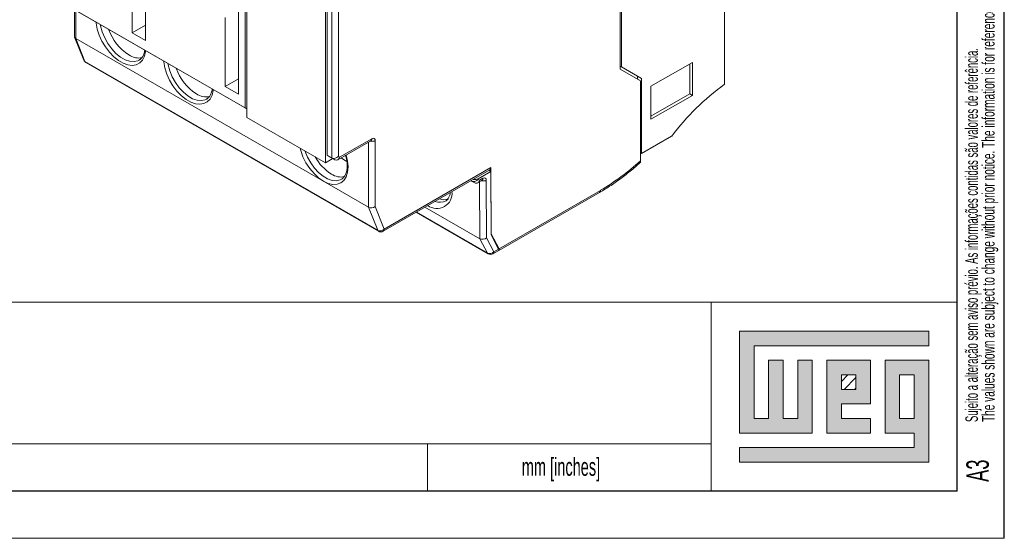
# Model space of a CAD drawing. Header units: millimetres. Extents: x 0 to 420, y 0 to 297.
# Tile 9 of 13: x 316 to 420, y 0 to 55. Entities that reach past the tile are written whole.
import ezdxf

# ---------------------------------------------------------------- set-up
doc = ezdxf.new("R2010")
doc.units = ezdxf.units.MM
doc.layers.add('FORMATO', color=7, linetype='Continuous')
doc.layers.add('LEGENDA', color=7, linetype='Continuous')
doc.styles.add('SLDTEXTSTYLE1', font='TXT', dxfattribs={"width": 0.605})
doc.styles.add('SLDTEXTSTYLE2', font='TXT', dxfattribs={"width": 0.569583})

# ---------------------------------------------------------------- blocks, each defined once
blk = doc.blocks.new('SW_NOTE_0')
at = {"color": 0, "linetype": 'Continuous', "lineweight": 0, "attachment_point": 1, "rotation": 90}
for s, insert, char_height, style in [('Sujeito a alteração sem aviso prévio. As informações contidas são valores de referência.                                                           Los valores demostrados pueden ser cambiados sin aviso previo. La información és de referencia solamente.', (-1.71, 0), 1.32292, 'SLDTEXTSTYLE2'), ('The values shown are subject to change without prior notice. The information is for reference only.', (0.06, 0), 1.3229, 'SLDTEXTSTYLE1')]:
    blk.add_mtext(s, dxfattribs=dict(at, insert=insert, char_height=char_height, style=style))

msp = doc.modelspace()

# ---------------------------------------------------------------- hatches: boundary and pattern name
at = {"linetype": 'Continuous'}
msp.add_hatch(color=7, dxfattribs=at).paths.add_polyline_path([(391.99, 21.93), (391.99, 11.15), (399.69, 11.15), (399.69, 18.85), (398.15, 18.85), (398.15, 12.69), (396.61, 12.69), (396.61, 18.85), (395.07, 18.85), (395.07, 12.69), (393.53, 12.69), (393.53, 20.39), (412.01, 20.39), (412.01, 21.93)], flags=0)
h = msp.add_hatch(color=7, dxfattribs=at)
h.paths.add_polyline_path([(391.99, 8.07), (412.01, 8.07), (412.01, 18.85), (407.39, 18.85), (407.39, 11.15), (410.47, 11.15), (410.47, 9.61), (391.99, 9.61)], flags=0)
h.paths.add_polyline_path([(408.93, 17.31), (410.47, 17.31), (410.47, 12.69), (408.93, 12.69)], flags=0)
h = msp.add_hatch(color=7, dxfattribs=at)
h.paths.add_polyline_path([(405.85, 12.69), (402.77, 12.69), (402.77, 14.23), (405.85, 14.23), (405.85, 18.85), (401.23, 18.85), (401.23, 11.15), (405.85, 11.15)], flags=0)
h.paths.add_polyline_path([(404.31, 15.77), (402.77, 15.77), (402.77, 17.31), (404.31, 17.31)], flags=0)
h = msp.add_hatch(dxfattribs=at)
h.set_pattern_fill('ANSI31', color=8, scale=0.25, style=0)
h.paths.add_polyline_path([(404.31, 15.77), (402.77, 15.77), (402.77, 17.31), (404.31, 17.31)], flags=0)

# ---------------------------------------------------------------- linework, layer by layer
at = {"color": 7, "linetype": 'Continuous', "lineweight": 15}
for p, q in [((327.75, 76.79), (327.75, 53.52)), ((338.99, 47.03), (338.99, 70.3)), ((339.7, 69.89), (339.7, 45.56)), ((339.86, 67.27), (339.86, 44.57)), ((379.37, 67.25), (379.37, 49.68)), ((379.51, 49.91), (379.51, 67.69)), ((348.37, 40.56), (348.37, 64.89)), ((348.86, 40.27), (348.86, 64.61)), ((349.57, 64.44), (349.57, 40.44)), ((348.2, 62.45), (348.2, 39.75)), ((390.4, 48.08), (390.4, 60.58)), ((329.17, 52.7), (329.17, 60.01)), ((321.63, 59.1), (321.63, 53.15)), ((321.73, 55.93), (339.7, 45.56)), ((339.86, 45.47), (321.92, 55.82)), ((329.17, 54.34), (327.75, 53.52)), ((337.58, 55.15), (337.58, 47.85)), ((327.75, 53.52), (329.17, 52.7)), ((321.65, 53.07), (322.62, 50.64)), ((321.78, 52.93), (352.75, 35.05)), ((321.78, 52.93), (322.75, 50.49)), ((322.75, 50.49), (353.72, 32.61)), ((322.83, 50.39), (353.8, 32.51)), ((328.5, 50.64), (328.53, 50.66)), ((382.62, 47.86), (387.01, 50.39)), ((386.74, 50.24), (386.74, 47.06)), ((387.01, 50.39), (387.01, 46.9)), ((379.37, 49.99), (381.21, 48.93)), ((379.37, 49.99), (379.51, 49.91)), ((379.37, 49.68), (381.53, 48.44)), ((381.63, 48.68), (379.51, 49.91)), ((338.99, 48.66), (337.58, 47.85)), ((381.21, 48.62), (381.21, 48.93)), ((381.21, 48.93), (381.63, 48.68)), ((381.53, 48.44), (381.53, 39.96)), ((381.63, 40.74), (381.63, 48.68)), ((337.58, 47.85), (338.99, 47.03)), ((382.62, 44.37), (382.62, 47.86)), ((382.62, 44.69), (386.74, 47.06)), ((387.01, 46.9), (382.62, 44.37)), ((386.74, 47.06), (387.01, 46.9)), ((335.64, 46.51), (335.67, 46.54)), ((339.7, 45.56), (339.86, 45.47)), ((348.2, 39.75), (339.86, 44.57)), ((349.49, 40.08), (353, 42.08)), ((349.69, 40.37), (353.1, 42.31)), ((353.45, 42.11), (353.45, 35.12)), ((381.63, 40.74), (384.81, 42.57)), ((381.53, 40.8), (381.63, 40.74)), ((348.91, 40.16), (348.2, 39.75)), ((348.37, 40.56), (348.86, 40.27)), ((348.7, 40.36), (348.37, 40.56)), ((349.19, 40.08), (348.7, 40.36)), ((349.19, 40.08), (348.86, 40.27)), ((348.91, 40.16), (348.91, 40.24)), ((349.57, 40.44), (349.69, 40.37)), ((354.3, 32.51), (365.59, 39.03)), ((354.41, 32.74), (365.69, 39.25)), ((364.35, 38.07), (365.69, 38.85)), ((365.49, 38.97), (365.69, 38.85)), ((365.69, 39.25), (365.73, 32.12)), ((365.69, 38.85), (365.72, 32.22)), ((363.58, 37.86), (363.65, 37.82)), ((364, 37.62), (363.65, 37.82)), ((364.29, 37.62), (364.75, 37.89)), ((364.35, 38.07), (364.35, 38)), ((364.35, 38), (364.5, 37.91)), ((364.5, 37.91), (364.85, 38.12)), ((365.2, 37.91), (365.23, 31.8)), ((366.51, 30.62), (377.28, 36.84)), ((366.52, 30.46), (377.18, 36.61)), ((353.72, 32.61), (352.75, 35.05)), ((353.45, 35.12), (354.41, 32.74)), ((357.78, 34.52), (365.41, 30.11)), ((358.72, 35.06), (364.52, 31.71)), ((365.34, 30.19), (364.52, 31.71)), ((365.23, 31.8), (366.01, 30.34)), ((365.72, 32.22), (366.56, 30.66)), ((366.51, 30.62), (365.73, 32.12)), ((365.91, 30.12), (366.52, 30.47)), ((366.01, 30.34), (366.56, 30.66))]:
    msp.add_line(p, q, dxfattribs=at)
at = {"color": 8, "linetype": 'Continuous', "lineweight": 15}
for p, q in [((321.78, 55.91), (321.78, 52.93)), ((352.75, 35.05), (352.75, 41.94)), ((363.65, 37.82), (363.64, 37.9)), ((364.52, 31.71), (364.5, 37.74)), ((357.81, 34.53), (365.34, 30.19))]:
    msp.add_line(p, q, dxfattribs=at)
at = {"color": 7, "linetype": 'Continuous', "lineweight": 0}
for p, q in [((412.01, 21.93), (391.99, 21.93)), ((391.99, 21.93), (391.99, 11.15)), ((412.01, 20.39), (412.01, 21.93)), ((393.53, 20.39), (412.01, 20.39)), ((393.53, 12.69), (393.53, 20.39)), ((396.61, 18.85), (395.07, 18.85)), ((395.07, 18.85), (395.07, 12.69)), ((396.61, 12.69), (396.61, 18.85)), ((399.69, 18.85), (398.15, 18.85)), ((398.15, 18.85), (398.15, 12.69)), ((399.69, 11.15), (399.69, 18.85)), ((405.85, 18.85), (401.23, 18.85)), ((401.23, 18.85), (401.23, 11.15)), ((405.85, 14.23), (405.85, 18.85)), ((412.01, 18.85), (407.39, 18.85)), ((407.39, 18.85), (407.39, 11.15)), ((412.01, 8.07), (412.01, 18.85)), ((402.77, 17.31), (404.31, 17.31)), ((402.77, 15.77), (402.77, 17.31)), ((404.31, 17.31), (404.31, 15.77)), ((408.93, 12.69), (408.93, 17.31)), ((408.93, 17.31), (410.47, 17.31)), ((410.47, 17.31), (410.47, 12.69)), ((404.31, 15.77), (402.77, 15.77)), ((402.77, 14.23), (405.85, 14.23)), ((402.77, 12.69), (402.77, 14.23)), ((395.07, 12.69), (393.53, 12.69)), ((398.15, 12.69), (396.61, 12.69)), ((405.85, 12.69), (402.77, 12.69)), ((405.85, 11.15), (405.85, 12.69)), ((410.47, 12.69), (408.93, 12.69)), ((391.99, 11.15), (399.69, 11.15)), ((401.23, 11.15), (405.85, 11.15)), ((407.39, 11.15), (410.47, 11.15)), ((410.47, 11.15), (410.47, 9.61)), ((359, 10.01), (359, 5)), ((391.99, 9.61), (391.99, 8.07)), ((410.47, 9.61), (391.99, 9.61)), ((391.99, 8.07), (412.01, 8.07))]:
    msp.add_line(p, q, dxfattribs=at)
at = {"color": 8, "linetype": 'Continuous', "lineweight": 15, "flags": 128}
for points in [[(329.17, 51.64), (329.16, 51.54), (329.04, 51.04), (328.84, 50.63), (328.54, 50.33), (328.18, 50.14), (327.76, 50.07), (327.29, 50.12), (326.8, 50.3), (326.3, 50.59), (325.81, 50.98), (325.34, 51.47), (324.92, 52.02), (324.55, 52.63), (324.26, 53.27), (324.05, 53.92), (323.94, 54.55), (323.92, 54.67)], [(324.38, 54.4), (324.41, 54.25), (324.58, 53.62), (324.84, 52.99), (325.18, 52.38), (325.58, 51.83), (326.03, 51.34), (326.51, 50.95), (327, 50.67), (327.48, 50.5), (327.94, 50.47), (328.34, 50.56), (328.5, 50.64)], [(336.32, 47.51), (336.3, 47.41), (336.19, 46.92), (335.98, 46.51), (335.69, 46.21), (335.32, 46.02), (334.9, 45.95), (334.43, 46), (333.94, 46.17), (333.44, 46.46), (332.95, 46.86), (332.48, 47.34), (332.06, 47.9), (331.7, 48.51), (331.4, 49.15), (331.2, 49.8), (331.08, 50.43), (331.07, 50.54)], [(331.52, 50.28), (331.55, 50.13), (331.72, 49.5), (331.98, 48.87), (332.32, 48.26), (332.72, 47.7), (333.17, 47.22), (333.65, 46.83), (334.14, 46.54), (334.63, 46.38), (335.08, 46.34), (335.48, 46.43), (335.64, 46.51)], [(350.38, 40.59), (350.38, 40.59), (350.53, 39.94), (350.58, 39.32), (350.53, 38.76), (350.38, 38.28), (350.14, 37.9), (349.82, 37.63), (349.42, 37.49), (348.97, 37.47), (348.48, 37.58), (347.97, 37.82), (347.47, 38.17), (346.98, 38.62), (346.53, 39.16), (346.13, 39.76), (345.81, 40.4), (345.57, 41.06), (345.5, 41.31)], [(346.02, 41.01), (346.04, 40.97), (346.29, 40.34), (346.63, 39.75), (347.02, 39.2), (347.47, 38.72), (347.94, 38.34), (348.42, 38.06), (348.9, 37.9), (349.34, 37.86), (349.74, 37.95), (349.92, 38.04)]]:
    msp.add_lwpolyline(points, dxfattribs=at)
at = {"color": 7, "linetype": 'Continuous', "lineweight": 15, "flags": 128}
msp.add_lwpolyline([(350.45, 39.9), (350.09, 40.11), (349.86, 40.29)], dxfattribs=at)
at = {"color": 7, "linetype": 'Continuous', "lineweight": 15}
for centre, radius, start, end in [((330.25, 55.62), 5.28, 199.035, 237.284), ((328.44, 52.69), 1.84, 235.3803, 282.1955), ((323.08, 50.82), 0.5, 201.785, 240.0027), ((337.39, 51.49), 5.28, 199.0349, 237.2841), ((405.97, 26.69), 26.45, 126.0469, 143.1039), ((335.58, 48.57), 1.84, 235.3803, 282.1955), ((353.24, 42.14), 0.218, 350.7143, 128.7555), ((351.41, 42.7), 4.88, 208.4433, 237.9839), ((364.43, 58.78), 25.42, 300.3658, 312.2527), ((349.86, 40.07), 1.82, 235.4802, 281.2208), ((363.99, 38.75), 0.771, 256.8832, 297.5895), ((364.99, 37.95), 0.218, 351.3076, 129.7205), ((360.78, 37.29), 1.44, 249.053, 286.7521), ((353.97, 33.15), 0.599, 245.1798, 316.3821), ((354.05, 32.94), 0.5, 240.0027, 299.9973), ((365.57, 30.71), 0.57, 245.6523, 320.2638), ((365.66, 30.55), 0.5, 240.0027, 300.2565)]:
    msp.add_arc(centre, radius, start, end, dxfattribs=at)
at = {"color": 8, "linetype": 'Continuous', "lineweight": 15}
for centre, radius, start, end in [((322.9, 50.75), 0.301, 202.471, 241.18), ((322.93, 50.55), 0.192, 200.0329, 238.8367), ((353.1, 42.8), 0.773, 256.9296, 297.299), ((352.86, 42.29), 0.242, 303.766, 6.9439), ((364.85, 38.6), 0.77, 257.1511, 297.5895), ((364.6, 38.09), 0.25, 305.9802, 5.9357), ((359.98, 36.51), 1.6, 232.815, 7.1796), ((377.06, 36.81), 0.229, 302.4521, 8.8597), ((360.28, 36.93), 1.36, 248.1512, 299.0239), ((353.9, 32.67), 0.192, 200.0329, 238.8367), ((354.17, 32.71), 0.241, 304.2401, 7.0717), ((365.76, 30.32), 0.25, 305.9801, 5.9355), ((365.5, 30.27), 0.182, 207.0387, 239.4852)]:
    msp.add_arc(centre, radius, start, end, dxfattribs=at)
at = {"color": 7, "linetype": 'Continuous', "lineweight": 15}
for centre, major_axis, ratio, start_param, end_param in [((322.13, 53.2), (0.496, 0.095), 0.668518, 3.01365, 3.799048), ((349.21, 40.65), (0.462, 0.267), 0.7174, 3.534349, 5.105146), ((349.34, 40.57), (0.001, 0.533), 0.718533, 2.750308, 4.321104), ((365.34, 39.46), (-0.252, 0.432), 0.574351, 3.139002, 3.924481), ((364, 38.2), (0.46, 0.27), 0.718491, 3.529332, 5.100128), ((364.15, 38.12), (-0.004, 0.533), 0.716324, 2.743987, 4.314784), ((353.1, 35.32), (0.496, 0.095), 0.668518, 3.799048, 5.369844), ((364.88, 32.01), (0.492, 0.125), 0.685802, 3.755432, 5.326228), ((366.16, 30.83), (0.376, -0.358), 0.285496, 5.985804, 6.984582), ((366.21, 30.87), (0.378, -0.356), 0.281443, 6.200516, 6.98339)]:
    msp.add_ellipse(centre, major_axis=major_axis, ratio=ratio, start_param=start_param, end_param=end_param, dxfattribs=at)
for points, knots in [([(329.08, 51.69), (329.07, 51.69), (329.07, 51.52), (328.98, 51.25), (328.82, 50.93), (328.66, 50.73), (328.54, 50.68), (328.52, 50.66)], [0, 0, 0, 0, 0.011652, 0.310914, 0.61089, 0.916913, 1, 1, 1, 1]), ([(336.22, 47.57), (336.22, 47.56), (336.21, 47.4), (336.12, 47.13), (335.96, 46.8), (335.8, 46.61), (335.68, 46.55), (335.66, 46.54)], [0, 0, 0, 0, 0.011652, 0.310914, 0.61089, 0.916913, 1, 1, 1, 1]), ([(350.32, 40.56), (350.37, 40.38), (350.46, 40.01), (350.5, 39.48), (350.47, 39.01), (350.37, 38.6), (350.19, 38.29), (350.04, 38.11), (349.93, 38.06), (349.91, 38.05)], [0, 0, 0, 0, 0.154138, 0.316981, 0.478922, 0.640353, 0.802285, 0.967882, 1, 1, 1, 1]), ([(377.18, 36.61), (377.39, 36.74), (377.99, 37.09), (378.99, 37.76), (380.14, 38.62), (380.95, 39.3), (381.38, 39.68), (381.45, 39.74)], [0, 0, 0, 0, 0.144446, 0.4184, 0.692305, 0.951738, 1, 1, 1, 1]), ([(381.53, 39.96), (381.52, 39.91), (381.52, 39.82), (381.47, 39.76), (381.45, 39.74)], [0, 0, 0, 0, 0.511447, 1, 1, 1, 1]), ([(361.39, 36.58), (361.39, 36.57), (361.38, 36.4), (361.29, 36.17), (361.14, 35.91), (361.02, 35.78), (360.93, 35.74), (360.93, 35.74)], [0, 0, 0, 0, 0.036344, 0.341624, 0.649206, 0.970703, 1, 1, 1, 1])]:
    msp.add_open_spline(points, degree=3, knots=knots, dxfattribs=at)
at = {"layer": 'FORMATO'}
for p, q in [((420, 0), (420, 297)), ((415, 5), (415, 287)), ((415, 5), (19.92, 5))]:
    msp.add_line(p, q, dxfattribs=at)
at = {"layer": 'FORMATO', "lineweight": 0}
for p, q in [((235, 25.01), (415, 25.01)), ((389, 25), (389, 5)), ((263.92, 10), (389, 10.02)), ((0, 0), (420, 0))]:
    msp.add_line(p, q, dxfattribs=at)

# ---------------------------------------------------------------- block references
at = {"color": 7, "linetype": 'Continuous', "lineweight": 0}
msp.add_blockref('SW_NOTE_0', (417.59, 12.31), dxfattribs=at)

# ---------------------------------------------------------------- texts
at = {"layer": 'FORMATO', "insert": (368.96, 8.52), "char_height": 1.9, "attachment_point": 1, "style": 'SLDTEXTSTYLE1'}
msp.add_mtext('mm [inches]', dxfattribs=at)
at = {"layer": 'LEGENDA', "insert": (415.98, 5.98), "char_height": 2.381, "attachment_point": 1, "rotation": 90, "style": 'SLDTEXTSTYLE1'}
msp.add_mtext('A3', dxfattribs=at)

doc.saveas('drawing.dxf')
